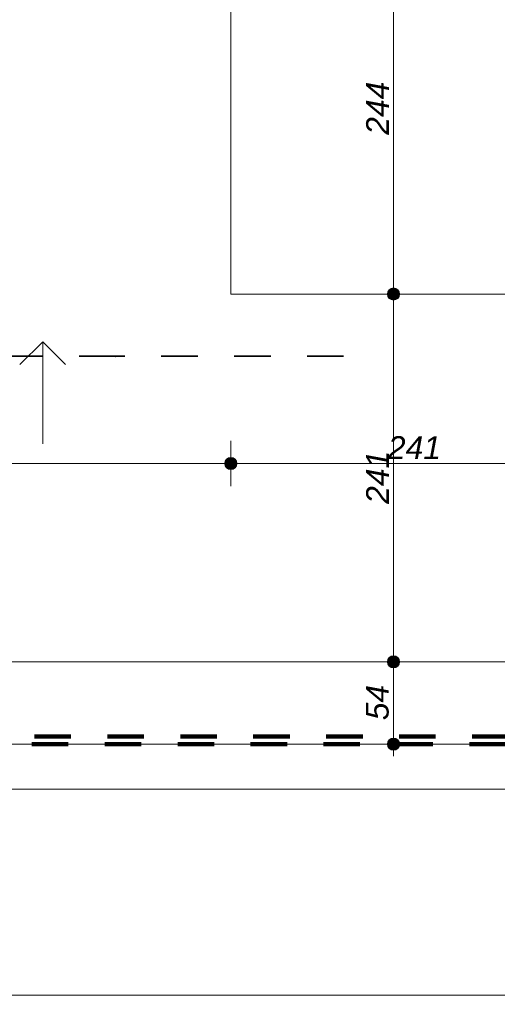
# Model space of a CAD drawing. Header units: millimetres. Extents: x -13944 to 76372, y -78836 to -36151.
# Tile 18 of 29: x 32975 to 36119, y -64398 to -57916. Entities that reach past the tile are written whole.
import ezdxf

# ---------------------------------------------------------------- set-up
doc = ezdxf.new("R2010")
doc.units = ezdxf.units.MM
doc.header["$MEASUREMENT"] = 0
doc.linetypes.add('Przerywana', pattern=[480, 240, -240])
for name, color, linetype, lineweight in [('2D - Ogólne_Nr_pióra__1', 7, 'Continuous', 0), ('_podkład_Nr_pióra__1', 7, 'Continuous', 0), ('Wymiarowanie - Ogólne_Nr_pióra__82', 114, 'Continuous', 13), ('Znaczniki - Przekroje_Nr_pióra__5', 7, 'Continuous', 35)]:
    doc.layers.add(name, color=color, linetype=linetype, lineweight=lineweight)
doc.layers.add('Wymiarowanie - Ogólne', color=7, linetype='Continuous')
doc.styles.add('GENERATED_STYLE_2', font='txt')
doc.dimstyles.new('GENERATED_STYLE__1', dxfattribs={"dimtxt": 150, "dimasz": 152, "dimexe": 0.18, "dimexo": 0, "dimgap": 0.09, "dimtad": 1, "dimlfac": 0.1, "dimzin": 0, "dimdsep": 46, "dimtxsty": 'GENERATED_STYLE_2', "dimblk": 'ARROWHEAD_11', "dimblk1": 'ARROWHEAD_11', "dimblk2": 'ARROWHEAD_11', "dimcen": 0.09, "dimclrd": 114, "dimclre": 114, "dimclrt": 114, "dimazin": 0, "dimtfac": 1, "dimtdec": 4, "dimtmove": 0, "dimatfit": 3, "dimfxl": 1, "dimtolj": 1, "dimtzin": 0, "dimarcsym": 0})
doc.dimstyles.new('GENERATED_STYLE__2', dxfattribs={"dimtxt": 150, "dimasz": 152, "dimexe": 0.18, "dimexo": 0, "dimgap": 0.09, "dimtad": 1, "dimtih": 1, "dimtoh": 1, "dimlfac": 0.1, "dimzin": 0, "dimdsep": 46, "dimtxsty": 'GENERATED_STYLE_2', "dimblk": 'ARROWHEAD_11', "dimblk1": 'ARROWHEAD_11', "dimblk2": 'ARROWHEAD_11', "dimcen": 0.09, "dimclrd": 114, "dimclre": 114, "dimclrt": 114, "dimazin": 0, "dimtfac": 1, "dimtdec": 4, "dimtmove": 0, "dimatfit": 3, "dimfxl": 1, "dimtolj": 1, "dimtzin": 0, "dimarcsym": 0})

# ---------------------------------------------------------------- blocks, each defined once
blk = doc.blocks.new('*D168')
at = {"layer": 'Wymiarowanie - Ogólne_Nr_pióra__82', "linetype": 'Continuous'}
for points in [[(28334.6, -60837.9), (28331.6, -60822.6), (28322.9, -60809.6), (28309.9, -60800.9), (28294.6, -60797.9), (28279.3, -60800.9), (28266.3, -60809.6), (28257.6, -60822.6), (28254.6, -60837.9), (28257.6, -60853.2), (28266.3, -60866.2), (28279.3, -60874.8), (28294.6, -60877.9), (28309.9, -60874.8), (28322.9, -60866.2), (28331.6, -60853.2)], [(34404.7, -60837.9), (34401.7, -60822.6), (34393, -60809.6), (34380, -60800.9), (34364.7, -60797.9), (34349.4, -60800.9), (34336.4, -60809.6), (34327.7, -60822.6), (34324.7, -60837.9), (34327.7, -60853.2), (34336.4, -60866.2), (34349.4, -60874.8), (34364.7, -60877.9), (34380, -60874.8), (34393, -60866.2), (34401.7, -60853.2)]]:
    blk.add_hatch(color=256, dxfattribs=at).paths.add_polyline_path(points)
for p, q in [((28294.6, -60797.9), (28294.6, -60687.9)), ((34364.7, -60797.9), (34364.7, -60687.9)), ((28214.6, -60837.9), (28254.6, -60837.9)), ((28334.6, -60837.9), (34324.7, -60837.9)), ((28294.6, -60987.9), (28294.6, -60877.9)), ((34364.7, -60987.9), (34364.7, -60877.9))]:
    blk.add_line(p, q, dxfattribs=at)
for centre in [(28294.6, -60837.9), (34364.7, -60837.9)]:
    blk.add_circle(centre, 40, dxfattribs=at)
at = {"layer": 'Wymiarowanie - Ogólne_Nr_pióra__82', "insert": (31158.9, -60807.9), "char_height": 150, "attachment_point": 7, "style": 'GENERATED_STYLE_2'}
blk.add_mtext('\\A1;{\\fArial|b0|i1|c238|p38;607}', dxfattribs=at)
blk = doc.blocks.new('ARROWHEAD_11')
at = {"color": 0, "linetype": 'Continuous', "lineweight": 0}
blk.add_line((0, 0), (-1, 0), dxfattribs=at)
at = {"color": 0, "linetype": 'Continuous', "lineweight": 0, "const_width": 0.25, "flags": 128}
blk.add_lwpolyline([(-0.125, 0, 1), (0.125, 0, 1)], format="xyb", close=True, dxfattribs=at)
blk = doc.blocks.new('*D169')
at = {"layer": 'Wymiarowanie - Ogólne_Nr_pióra__82', "linetype": 'Continuous'}
for points in [[(34404.7, -60837.9), (34401.7, -60822.6), (34393, -60809.6), (34380, -60800.9), (34364.7, -60797.9), (34349.4, -60800.9), (34336.4, -60809.6), (34327.7, -60822.6), (34324.7, -60837.9), (34327.7, -60853.2), (34336.4, -60866.2), (34349.4, -60874.8), (34364.7, -60877.9), (34380, -60874.8), (34393, -60866.2), (34401.7, -60853.2)], [(36813.8, -60837.9), (36810.7, -60822.6), (36802, -60809.6), (36789.1, -60800.9), (36773.8, -60797.9), (36758.4, -60800.9), (36745.5, -60809.6), (36736.8, -60822.6), (36733.8, -60837.9), (36736.8, -60853.2), (36745.5, -60866.2), (36758.4, -60874.8), (36773.8, -60877.9), (36789.1, -60874.8), (36802, -60866.2), (36810.7, -60853.2)]]:
    blk.add_hatch(color=256, dxfattribs=at).paths.add_polyline_path(points)
for p, q in [((34364.7, -60797.9), (34364.7, -60687.9)), ((36773.8, -60797.9), (36773.8, -60687.9)), ((34404.7, -60837.9), (36733.8, -60837.9)), ((34364.7, -60987.9), (34364.7, -60877.9)), ((36773.8, -60987.9), (36773.8, -60877.9))]:
    blk.add_line(p, q, dxfattribs=at)
for centre in [(34364.7, -60837.9), (36773.8, -60837.9)]:
    blk.add_circle(centre, 40, dxfattribs=at)
at = {"layer": 'Wymiarowanie - Ogólne_Nr_pióra__82', "insert": (35398.5, -60807.9), "char_height": 150, "attachment_point": 7, "style": 'GENERATED_STYLE_2'}
blk.add_mtext('\\A1;{\\fArial|b0|i1|c238|p38;241}', dxfattribs=at)
blk = doc.blocks.new('*D233')
at = {"layer": 'Wymiarowanie - Ogólne_Nr_pióra__82', "linetype": 'Continuous'}
for points in [[(35475.4, -62143.1), (35472.4, -62127.8), (35463.7, -62114.9), (35450.7, -62106.2), (35435.4, -62103.1), (35420.1, -62106.2), (35407.1, -62114.9), (35398.5, -62127.8), (35395.4, -62143.1), (35398.5, -62158.4), (35407.1, -62171.4), (35420.1, -62180.1), (35435.4, -62183.1), (35450.7, -62180.1), (35463.7, -62171.4), (35472.4, -62158.4)], [(35475.4, -62685.3), (35472.4, -62670), (35463.7, -62657.1), (35450.7, -62648.4), (35435.4, -62645.3), (35420.1, -62648.4), (35407.1, -62657.1), (35398.5, -62670), (35395.4, -62685.3), (35398.5, -62700.6), (35407.1, -62713.6), (35420.1, -62722.3), (35435.4, -62725.3), (35450.7, -62722.3), (35463.7, -62713.6), (35472.4, -62700.6)]]:
    blk.add_hatch(color=256, dxfattribs=at).paths.add_polyline_path(points)
for p, q in [((35395.4, -62143.1), (35285.4, -62143.1)), ((35585.4, -62143.1), (35475.4, -62143.1)), ((35435.4, -62645.3), (35435.4, -62183.1)), ((35395.4, -62685.3), (35285.4, -62685.3)), ((35585.4, -62685.3), (35475.4, -62685.3)), ((35435.4, -62765.3), (35435.4, -62725.3))]:
    blk.add_line(p, q, dxfattribs=at)
for centre in [(35435.4, -62143.1), (35435.4, -62685.3)]:
    blk.add_circle(centre, 40, dxfattribs=at)
at = {"layer": 'Wymiarowanie - Ogólne_Nr_pióra__82', "insert": (35405.4, -62528.1), "char_height": 150, "attachment_point": 7, "rotation": 90, "style": 'GENERATED_STYLE_2'}
blk.add_mtext('\\A1;{\\fArial|b0|i1|c238|p38;54}', dxfattribs=at)
blk = doc.blocks.new('*D234')
at = {"layer": 'Wymiarowanie - Ogólne_Nr_pióra__82', "linetype": 'Continuous'}
for points in [[(35475.4, -59722.1), (35472.4, -59706.8), (35463.7, -59693.8), (35450.7, -59685.2), (35435.4, -59682.1), (35420.1, -59685.2), (35407.1, -59693.8), (35398.5, -59706.8), (35395.4, -59722.1), (35398.5, -59737.4), (35407.1, -59750.4), (35420.1, -59759.1), (35435.4, -59762.1), (35450.7, -59759.1), (35463.7, -59750.4), (35472.4, -59737.4)], [(35475.4, -62143.1), (35472.4, -62127.8), (35463.7, -62114.9), (35450.7, -62106.2), (35435.4, -62103.1), (35420.1, -62106.2), (35407.1, -62114.9), (35398.5, -62127.8), (35395.4, -62143.1), (35398.5, -62158.4), (35407.1, -62171.4), (35420.1, -62180.1), (35435.4, -62183.1), (35450.7, -62180.1), (35463.7, -62171.4), (35472.4, -62158.4)]]:
    blk.add_hatch(color=256, dxfattribs=at).paths.add_polyline_path(points)
for p, q in [((35395.4, -59722.1), (35285.4, -59722.1)), ((35435.4, -62103.1), (35435.4, -59762.1)), ((35585.4, -59722.1), (35475.4, -59722.1)), ((35395.4, -62143.1), (35285.4, -62143.1)), ((35585.4, -62143.1), (35475.4, -62143.1))]:
    blk.add_line(p, q, dxfattribs=at)
for centre in [(35435.4, -59722.1), (35435.4, -62143.1)]:
    blk.add_circle(centre, 40, dxfattribs=at)
at = {"layer": 'Wymiarowanie - Ogólne_Nr_pióra__82', "insert": (35405.4, -61103.4), "char_height": 150, "attachment_point": 7, "rotation": 90, "style": 'GENERATED_STYLE_2'}
blk.add_mtext('\\A1;{\\fArial|b0|i1|c238|p38;241}', dxfattribs=at)
blk = doc.blocks.new('*D235')
at = {"layer": 'Wymiarowanie - Ogólne_Nr_pióra__82', "linetype": 'Continuous'}
for points in [[(35475.4, -57283.2), (35472.4, -57267.9), (35463.7, -57255), (35450.7, -57246.3), (35435.4, -57243.2), (35420.1, -57246.3), (35407.1, -57255), (35398.5, -57267.9), (35395.4, -57283.2), (35398.5, -57298.5), (35407.1, -57311.5), (35420.1, -57320.2), (35435.4, -57323.2), (35450.7, -57320.2), (35463.7, -57311.5), (35472.4, -57298.5)], [(35475.4, -59722.1), (35472.4, -59706.8), (35463.7, -59693.8), (35450.7, -59685.2), (35435.4, -59682.1), (35420.1, -59685.2), (35407.1, -59693.8), (35398.5, -59706.8), (35395.4, -59722.1), (35398.5, -59737.4), (35407.1, -59750.4), (35420.1, -59759.1), (35435.4, -59762.1), (35450.7, -59759.1), (35463.7, -59750.4), (35472.4, -59737.4)]]:
    blk.add_hatch(color=256, dxfattribs=at).paths.add_polyline_path(points)
for p, q in [((35395.4, -57283.2), (35285.4, -57283.2)), ((35585.4, -57283.2), (35475.4, -57283.2)), ((35435.4, -59682.1), (35435.4, -57323.2)), ((35395.4, -59722.1), (35285.4, -59722.1)), ((35585.4, -59722.1), (35475.4, -59722.1))]:
    blk.add_line(p, q, dxfattribs=at)
for centre in [(35435.4, -57283.2), (35435.4, -59722.1)]:
    blk.add_circle(centre, 40, dxfattribs=at)
at = {"layer": 'Wymiarowanie - Ogólne_Nr_pióra__82', "insert": (35405.4, -58673.4), "char_height": 150, "attachment_point": 7, "rotation": 90, "style": 'GENERATED_STYLE_2'}
blk.add_mtext('\\A1;{\\fArial|b0|i1|c238|p38;244}', dxfattribs=at)
blk = doc.blocks.new('*D270')
at = {"layer": 'Wymiarowanie - Ogólne_Nr_pióra__82', "linetype": 'Continuous'}
for points in [[(29964.6, -62981.1), (29961.5, -62965.7), (29952.9, -62952.8), (29939.9, -62944.1), (29924.6, -62941.1), (29909.3, -62944.1), (29896.3, -62952.8), (29887.6, -62965.7), (29884.6, -62981.1), (29887.6, -62996.4), (29896.3, -63009.3), (29909.3, -63018), (29924.6, -63021.1), (29939.9, -63018), (29952.9, -63009.3), (29961.5, -62996.4)], [(51574.7, -62981.2), (51571.7, -62965.9), (51563, -62953), (51550, -62944.3), (51534.7, -62941.2), (51519.4, -62944.3), (51506.5, -62953), (51497.8, -62965.9), (51494.7, -62981.2), (51497.8, -62996.5), (51506.5, -63009.5), (51519.4, -63018.2), (51534.7, -63021.2), (51550, -63018.2), (51563, -63009.5), (51571.7, -62996.5)]]:
    blk.add_hatch(color=256, dxfattribs=at).paths.add_polyline_path(points)
for p, q in [((51534.7, -62941.2), (51534.7, -62831.2)), ((29964.6, -62981.1), (51494.7, -62981.2)), ((51574.7, -62981.2), (51614.7, -62981.2)), ((51534.7, -63131.2), (51534.7, -63021.2))]:
    blk.add_line(p, q, dxfattribs=at)
blk.add_circle((51534.7, -62981.2), 40, dxfattribs=at)
at = {"layer": 'Wymiarowanie - Ogólne_Nr_pióra__82', "insert": (40473.2, -62951.1), "char_height": 150, "attachment_point": 7, "rotation": 359.99951, "style": 'GENERATED_STYLE_2'}
blk.add_mtext('\\A1;{\\fArial|b0|i1|c238|p38;2 161}', dxfattribs=at)
blk = doc.blocks.new('*D313')
at = {"layer": 'Wymiarowanie - Ogólne_Nr_pióra__82', "linetype": 'Continuous'}
for points in [[(29964.6, -64834.5), (29961.6, -64819.2), (29952.9, -64806.3), (29939.9, -64797.6), (29924.6, -64794.5), (29909.3, -64797.6), (29896.3, -64806.3), (29887.6, -64819.2), (29884.6, -64834.5), (29887.6, -64849.8), (29896.3, -64862.8), (29909.3, -64871.5), (29924.6, -64874.5), (29939.9, -64871.5), (29952.9, -64862.8), (29961.6, -64849.8)], [(48315.4, -64834.5), (48312.3, -64819.2), (48303.7, -64806.3), (48290.7, -64797.6), (48275.4, -64794.5), (48260.1, -64797.6), (48247.1, -64806.3), (48238.4, -64819.2), (48235.4, -64834.5), (48238.4, -64849.8), (48247.1, -64862.8), (48260.1, -64871.5), (48275.4, -64874.5), (48290.7, -64871.5), (48303.7, -64862.8), (48312.3, -64849.8)]]:
    blk.add_hatch(color=256, dxfattribs=at).paths.add_polyline_path(points)
for p, q in [((29924.6, -64794.5), (29924.6, -64684.5)), ((48275.4, -64794.5), (48275.4, -64684.5)), ((29844.6, -64834.5), (29884.6, -64834.5)), ((29924.6, -64984.5), (29924.6, -64874.5)), ((29964.6, -64834.5), (48235.4, -64834.5)), ((48275.4, -64984.5), (48275.4, -64874.5)), ((48315.4, -64834.5), (48355.4, -64834.5))]:
    blk.add_line(p, q, dxfattribs=at)
for centre in [(29924.6, -64834.5), (48275.4, -64834.5)]:
    blk.add_circle(centre, 40, dxfattribs=at)
at = {"layer": 'Wymiarowanie - Ogólne_Nr_pióra__82', "insert": (38843.5, -64804.5), "char_height": 150, "attachment_point": 7, "style": 'GENERATED_STYLE_2'}
blk.add_mtext('\\A1;{\\fArial|b0|i1|c238|p38;1 835}', dxfattribs=at)

msp = doc.modelspace()

# ---------------------------------------------------------------- linework, layer by layer
at = {"color": 10, "linetype": 'Przerywana', "lineweight": 90}
for points in [[(51552.619, -62635.477), (29874.596, -62635.477), (29874.596, -70072.176), (27684.596, -70072.176), (27684.596, -71522.176), (6109.041, -71522.176), (6109.041, -75994.91), (2214.596, -75994.91), (2214.596, -62340.81), (-166.603, -62340.81), (-3762.777, -67476.679), (-6993.438, -65214.545), (-1344.944, -57147.659), (259.028, -57147.659), (259.028, -55840.165), (2214.596, -55791.755), (2214.596, -48042.978), (28344.596, -48042.978), (28344.596, -37700.678), (28894.596, -37700.678), (28894.596, -40912.978), (37933.313, -40912.978), (60214.596, -59602.704)], [(51534.742, -62685.477), (29924.596, -62685.477), (29924.596, -70122.176), (27734.596, -70122.176), (27734.596, -71572.176), (6159.041, -71572.176), (6159.041, -76044.91), (2164.596, -76044.91), (2164.596, -62390.81), (-140.574, -62390.81), (-3750.498, -67546.315)]]:
    msp.add_lwpolyline(points, dxfattribs=at)
at = {"layer": '2D - Ogólne_Nr_pióra__1', "linetype": 'Continuous'}
for p, q in [((33126.773, -60036.877), (32976.773, -60186.877)), ((33126.773, -60707.479), (33126.773, -60036.877)), ((33126.773, -60036.877), (33276.773, -60186.877))]:
    msp.add_line(p, q, dxfattribs=at)
at = {"layer": '_podkład_Nr_pióra__1', "linetype": 'Continuous'}
for p, q in [((34364.704, -52923.241), (34364.704, -59722.116)), ((34364.704, -59722.116), (40714.704, -59722.116)), ((28294.596, -62143.077), (51759.734, -62143.279)), ((28288.051, -62685.277), (51534.742, -62685.477)), ((48324.596, -64338.978), (29924.596, -64338.978))]:
    msp.add_line(p, q, dxfattribs=at)
at = {"layer": 'Znaczniki - Przekroje_Nr_pióra__5', "linetype": 'Przerywana'}
for p, q in [((33606.975, -60131.057), (32106.975, -60131.057)), ((35106.975, -60131.057), (33606.975, -60131.057))]:
    msp.add_line(p, q, dxfattribs=at)
msp.add_point((33606.975, -60131.057), dxfattribs=at)

# ---------------------------------------------------------------- dimensions: what is measured, and where the dimension line sits
at = {"layer": 'Wymiarowanie - Ogólne', "color": 114, "linetype": 'Continuous', "lineweight": 13}
for base, p1, p2, angle, text, picture, middle, turn in [((35435.424, -57283.241), (34364.704, -59722.116), (35104.704, -57283.241), 90, '244', '*D235', (35330.424, -58502.678), 90), ((35435.424, -59722.116), (35324.528, -62143.137), (34364.704, -59722.116), 90, '241', '*D234', (35330.424, -60932.627), 90), ((35435.424, -62143.137), (35265.256, -62685.337), (35324.528, -62143.137), 90, '54', '*D233', (35330.424, -62414.237), 90), ((51534.739, -62981.238), (29924.596, -62685.3), (51534.742, -62685.477), 359.9995074, '2 161', '*D270', (40729.668, -62876.145), 359.9995074)]:
    dim = msp.add_linear_dim(base=base, p1=p1, p2=p2, angle=angle, text=text, dimstyle='GENERATED_STYLE__1', dxfattribs=at)
    dim.commit()
    dim.dimension.update_dxf_attribs({"geometry": picture, "text_midpoint": middle, "dimtype": 160, "text_rotation": turn})
for base, p1, p2, text, picture, middle in [((36773.752, -60837.877), (34364.704, -59722.116), (36773.752, -59613.241), '241', '*D169', (35569.228, -60732.877)), ((34364.704, -60837.877), (28294.596, -60131.057), (34364.704, -59722.116), '607', '*D168', (31329.65, -60732.877)), ((48275.394, -64834.54), (29924.596, -64478.978), (48275.394, -64479.712), '1 835', '*D313', (39099.995, -64729.54))]:
    dim = msp.add_linear_dim(base=base, p1=p1, p2=p2, text=text, dimstyle='GENERATED_STYLE__2', dxfattribs=at)
    dim.commit()
    dim.dimension.update_dxf_attribs({"geometry": picture, "text_midpoint": middle, "dimtype": 160})

doc.saveas('drawing.dxf')
